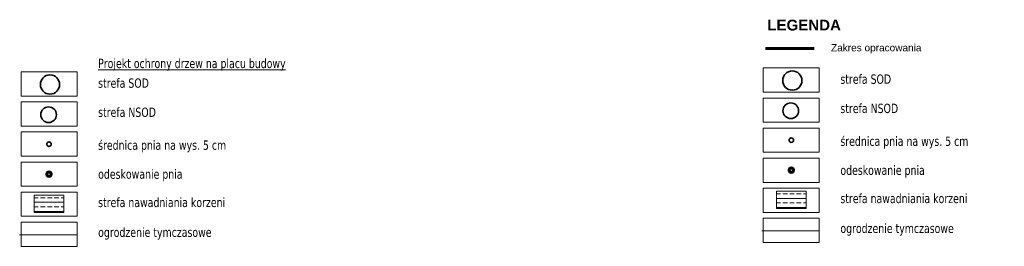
# Model space of a CAD drawing. Extents: x 5477758 to 5478333, y 5918235 to 5918502.
# Tile 130 of 130: x 5478196 to 5478333, y 5918425 to 5918456. Entities that reach past the tile are written whole.
import ezdxf

# ---------------------------------------------------------------- set-up
doc = ezdxf.new("R2010")
doc.units = 0
doc.header["$LTSCALE"] = 0.25
doc.linetypes.add('budynki akt$0$DASHED', pattern=[19.05, 12.7, -6.35])
doc.linetypes.add('tabelka$0$mapa PZT$0$xref$0$1753 Tchnologia.dwg$0${ Half Dash }', pattern=[0])
doc.layers.add('@WYMIARY', color=7, linetype='CONTINUOUS', lineweight=5, true_color=0x000000)
for name, color, linetype, lineweight in [('A_GRANICA OPRACOWANIA', 7, 'CONTINUOUS', 0), ('New_ZZ_legenda_Pen_No__1', 7, 'CONTINUOUS', 18), ('ZZ_deskowanie', 170, 'CONTINUOUS', 60), ('ZZ_ekran', 55, 'BATTING', 13), ('ZZ_legenda', 7, 'CONTINUOUS', 13), ('ZZ_legenda_Pen_No__1', 7, 'CONTINUOUS', 18), ('ZZ_nawadnianie', 150, 'CONTINUOUS', 9), ('ZZ_NSOD', 202, 'CONTINUOUS', 35), ('ZZ_SOD', 210, 'tabelka$0$mapa PZT$0$xref$0$1753 Tchnologia.dwg$0${ Half Dash }', 35), ('ZZ_średnica-pnia', 130, 'CONTINUOUS', 35)]:
    doc.layers.add(name, color=color, linetype=linetype, lineweight=lineweight)
doc.styles.add('GENERATED_STYLE_2', font='arial.ttf')
doc.styles.add('GENERATED_STYLE_5', font='arialbd.ttf')
doc.styles.add('TAHOMA', font='TAHOMA.TTF', dxfattribs={"width": 0.85})
doc.linetypes.add('BATTING', pattern='A,0.00254,-2.54,[134,ltypeshp.shx,S=2.54,R=0,X=-2.54,Y=0],-5.08,[134,ltypeshp.shx,S=2.54,R=180,X=2.54,Y=0],-2.54', length=10.16254)

msp = doc.modelspace()

# ---------------------------------------------------------------- hatches: boundary and pattern name
at = {"layer": 'ZZ_nawadnianie', "ltscale": 0.015}
h = msp.add_hatch(dxfattribs=at)
h.set_pattern_fill('BRASS', color=256, scale=0.2)
h.set_pattern_definition([(360, (5477942.9701, 5918307.8335), (2e-16, 1.27), []), (360, (5477942.9701, 5918308.4685), (2e-16, 1.27), [0.635, -0.3175])])
h.paths.add_polyline_path([(5478198.32, 5918432.02), (5478202.42, 5918432.02), (5478202.42, 5918429.6), (5478198.32, 5918429.6)])
h = msp.add_hatch(dxfattribs=at)
h.set_pattern_fill('BRASS', color=256, scale=0.2)
h.set_pattern_definition([(360, (5478046.232, 5918308.3817), (2e-16, 1.27), []), (360, (5478046.232, 5918309.0167), (2e-16, 1.27), [0.635, -0.3175])])
h.paths.add_polyline_path([(5478301.58, 5918432.57), (5478305.68, 5918432.57), (5478305.68, 5918430.15), (5478301.58, 5918430.15)])

# ---------------------------------------------------------------- linework, layer by layer
at = {"layer": '@WYMIARY'}
for points in [[(5478299.73, 5918449.72), (5478307.53, 5918449.72), (5478307.53, 5918446.34), (5478299.73, 5918446.34)], [(5478196.47, 5918449.17), (5478204.27, 5918449.17), (5478204.27, 5918445.79), (5478196.47, 5918445.79)], [(5478299.73, 5918445.54), (5478307.53, 5918445.54), (5478307.53, 5918442.16), (5478299.73, 5918442.16)], [(5478196.47, 5918444.99), (5478204.27, 5918444.99), (5478204.27, 5918441.61), (5478196.47, 5918441.61)], [(5478299.73, 5918441.36), (5478307.53, 5918441.36), (5478307.53, 5918437.98), (5478299.73, 5918437.98)], [(5478196.47, 5918440.81), (5478204.27, 5918440.81), (5478204.27, 5918437.43), (5478196.47, 5918437.43)], [(5478299.73, 5918437.18), (5478307.53, 5918437.18), (5478307.53, 5918433.8), (5478299.73, 5918433.8)], [(5478196.47, 5918436.63), (5478204.27, 5918436.63), (5478204.27, 5918433.25), (5478196.47, 5918433.25)], [(5478299.73, 5918433), (5478307.53, 5918433), (5478307.53, 5918429.62), (5478299.73, 5918429.62)], [(5478196.47, 5918432.45), (5478204.27, 5918432.45), (5478204.27, 5918429.07), (5478196.47, 5918429.07)], [(5478196.47, 5918428.27), (5478204.27, 5918428.27), (5478204.27, 5918424.89), (5478196.47, 5918424.89)], [(5478299.73, 5918428.82), (5478307.53, 5918428.82), (5478307.53, 5918425.44), (5478299.73, 5918425.44)]]:
    msp.add_lwpolyline(points, close=True, dxfattribs=at)
at = {"layer": 'A_GRANICA OPRACOWANIA', "color": 1, "linetype": 'budynki akt$0$DASHED', "ltscale": 0.1, "const_width": 0.4}
msp.add_lwpolyline([(5478300.02, 5918452.43), (5478306.84, 5918452.43)], dxfattribs=at)
at = {"layer": 'ZZ_deskowanie'}
for centre in [(5478303.63, 5918435.49), (5478200.37, 5918434.94)]:
    msp.add_circle(centre, 0.316, dxfattribs=at)
at = {"layer": 'ZZ_ekran', "ltscale": 0.25}
for p, q in [((5478204.27, 5918426.51), (5478196.28, 5918426.5)), ((5478307.53, 5918427.06), (5478299.55, 5918427.05))]:
    msp.add_line(p, q, dxfattribs=at)
at = {"layer": 'ZZ_nawadnianie', "ltscale": 0.015}
for points in [[(5478198.32, 5918432.02), (5478202.42, 5918432.02), (5478202.42, 5918429.6), (5478198.32, 5918429.6)], [(5478301.58, 5918432.57), (5478305.68, 5918432.57), (5478305.68, 5918430.15), (5478301.58, 5918430.15)]]:
    msp.add_lwpolyline(points, close=True, dxfattribs=at)
at = {"layer": 'ZZ_NSOD'}
for centre in [(5478200.3, 5918443.22), (5478303.56, 5918443.77)]:
    msp.add_circle(centre, 1.09, dxfattribs=at)
at = {"layer": 'ZZ_SOD', "linetype": 'Continuous'}
for centre in [(5478200.5, 5918447.42), (5478303.77, 5918447.97)]:
    msp.add_circle(centre, 1.34, dxfattribs=at)
at = {"layer": 'ZZ_średnica-pnia'}
for centre in [(5478303.63, 5918439.67), (5478200.37, 5918439.12)]:
    msp.add_circle(centre, 0.316, dxfattribs=at)

# ---------------------------------------------------------------- texts
at = {"layer": 'New_ZZ_legenda_Pen_No__1', "linetype": 'Continuous', "insert": (5478309.16, 5918453.04), "char_height": 1, "attachment_point": 1, "rotation": 359.9974, "style": 'GENERATED_STYLE_2'}
msp.add_mtext('{\\A1;Zakres opracowania}', dxfattribs=at)
at = {"layer": 'ZZ_legenda', "transparency": 33554671, "char_height": 1.3, "attachment_point": 1, "style": 'TAHOMA'}
for s, insert, width in [('{\\LProjekt ochrony drzew na placu budowy}', (5478207.2, 5918451.01), 41.7661), ('strefa SOD', (5478207.2, 5918448.27), 31.2804), ('strefa SOD', (5478310.46, 5918448.82), 31.2804), ('strefa NSOD', (5478207.2, 5918444.21), 31.2804), ('strefa NSOD', (5478310.46, 5918444.75), 31.2804), ('średnica pnia na wys. 5 cm', (5478207.2, 5918439.63), 31.2804), ('średnica pnia na wys. 5 cm', (5478310.46, 5918440.18), 31.2804), ('odeskowanie pnia', (5478207.2, 5918435.6), 31.2804), ('odeskowanie pnia', (5478310.46, 5918436.14), 31.2804), ('strefa nawadniania korzeni', (5478207.2, 5918431.66), 31.2804), ('strefa nawadniania korzeni', (5478310.46, 5918432.21), 31.2804), ('ogrodzenie tymczasowe', (5478207.2, 5918427.5), 31.2804), ('ogrodzenie tymczasowe', (5478310.46, 5918428.05), 31.2804)]:
    msp.add_mtext(s, dxfattribs=dict(at, insert=insert, width=width))
at = {"layer": 'ZZ_legenda_Pen_No__1', "linetype": 'Continuous', "insert": (5478300.29, 5918454.92), "char_height": 1.5, "attachment_point": 7, "rotation": 360, "style": 'GENERATED_STYLE_5'}
msp.add_mtext('{\\A1;LEGENDA}', dxfattribs=at)

doc.saveas('drawing.dxf')
